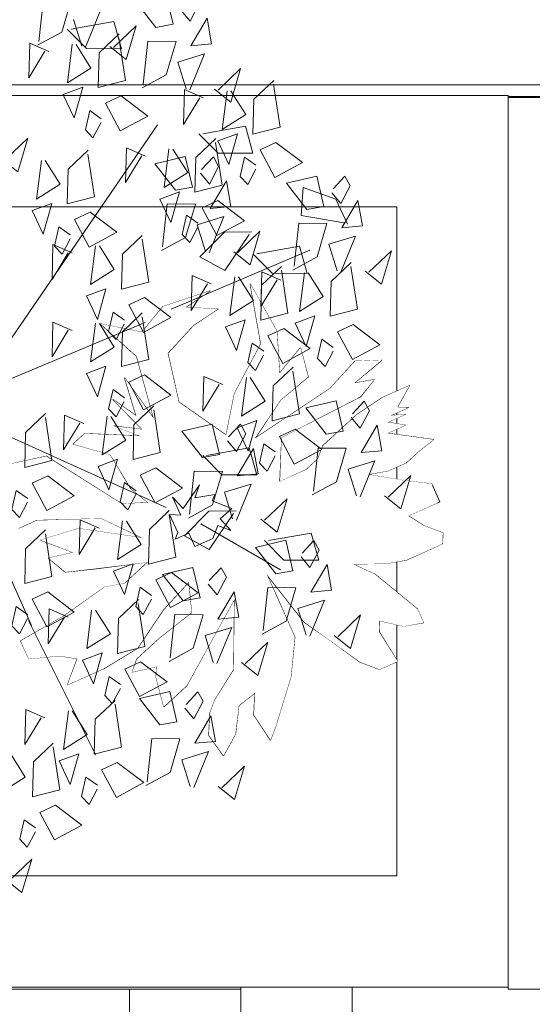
# Model space of a CAD drawing. Header units: centimetres. Extents: x -122 to 72759, y 3298 to 43172.
# Tile 56 of 243: x 36061 to 36084, y 10630 to 10674. Entities that reach past the tile are written whole.
import ezdxf

# ---------------------------------------------------------------- set-up
doc = ezdxf.new("R2010")
doc.units = ezdxf.units.CM
doc.header["$MEASUREMENT"] = 0
for name, color, linetype, lineweight in [('0-WIDOSK', 7, 'Continuous', 5), ('1-meble', 7, 'Continuous', 5), ('_ nowe meble', 7, 'Continuous', 5), ('wymiarowanie', 7, 'Continuous', 5), ('ZZZ_Xref', 7, 'Continuous', 5)]:
    doc.layers.add(name, color=color, linetype=linetype, lineweight=lineweight)

# ---------------------------------------------------------------- blocks, each defined once
blk = doc.blocks.new('G$CA1DC9C89')
at = {"layer": '1-meble', "lineweight": 5}
for p, q in [((1416.064, 57.957), (1416.273, 59.889)), ((1417.537, 59.877), (1417.093, 58.377)), ((1418.819, 59.316), (1418.16, 57.699)), ((1417.518, 58.514), (1419.431, 58.854)), ((1417.993, 57.748), (1417.623, 58.945)), ((1419.431, 58.854), (1419.774, 57.637)), ((1417.093, 58.377), (1416.014, 57.79)), ((1418.21, 57.644), (1417.344, 58.515)), ((1420.434, 58.657), (1419.423, 57.688)), ((1419.991, 57.157), (1420.434, 58.657)), ((1419.774, 57.637), (1418.21, 57.644)), ((1419.257, 57.737), (1419.991, 57.157))]:
    blk.add_line(p, q, dxfattribs=at)
for points in [[(1420.405, 59.772), (1421.767, 60.094), (1422.088, 58.73), (1421.324, 58.594)], [(1423.82, 57.855), (1423.617, 59.003), (1422.889, 57.768)]]:
    blk.add_lwpolyline(points, close=True, dxfattribs=at)
for points in [[(1422.452, 59.348), (1422.852, 58.867), (1423.265, 59.651), (1423.031, 60.083), (1422.501, 59.514)], [(1419.659, 58.127), (1419.954, 56.206), (1418.73, 55.892), (1418.773, 57.455), (1419.664, 58.301)], [(1416.517, 57.516), (1415.659, 57.887), (1415.617, 56.324), (1416.343, 57.521)], [(1420.75, 56.045), (1420.96, 57.977), (1422.224, 57.965), (1421.78, 56.465), (1420.701, 55.878)], [(1417.741, 57.831), (1418.407, 56.77), (1417.347, 56.103), (1417.567, 57.836)], [(1422.68, 55.837), (1422.31, 57.034), (1423.506, 57.405), (1422.846, 55.787)]]:
    blk.add_lwpolyline(points, dxfattribs=at)
at = {"layer": '_ nowe meble', "lineweight": 5, "ltscale": 0.5}
blk.add_lwpolyline([(162.24, 764.75), (77.148, 765.377), (77.148, 495.811), (65.135, 495.811), (65.135, 465.817), (53.148, 465.817), (53.158, 56.244), (4727.78, 55.452)], dxfattribs=at)
at = {"layer": 'wymiarowanie', "lineweight": 5, "ltscale": 0.5}
blk.add_lwpolyline([(2759.446, 55.452), (2759.446, 15.452), (1725.13, 15.452), (1725.13, 3.452), (1437.13, 3.54), (1437.13, -8.46), (957.13, -8.46), (957.13, 3.489), (1.148, 3.489), (1.148, 633.817), (13.148, 633.817), (13.148, 645.817), (25.148, 645.817), (25.135, 705.817), (37.13, 705.817), (36.768, 764.653), (77.148, 765.377), (77.148, 495.811), (65.135, 495.817), (65.135, 465.817), (53.135, 465.817), (53.148, 55.539)], close=True, dxfattribs=at)
at = {"lineweight": 5, "ltscale": 0.5}
blk.add_wipeout([(1377.13, 31.54), (1437.13, 31.54), (1437.13, -8.46), (1377.13, -8.46)], dxfattribs=at).dxf.layer = '_ nowe meble'
at = {"layer": '_ nowe meble', "lineweight": 5, "ltscale": 0.5}
for points in [[(1377.13, 31.54), (1377.13, -8.46), (1437.13, -8.46), (1437.13, 31.54)], [(1382.13, 26.54), (1382.13, -3.46), (1432.13, -3.46), (1432.13, 26.54)]]:
    blk.add_lwpolyline(points, close=True, dxfattribs=at)
at = {"lineweight": 5, "ltscale": 0.5}
blk.add_wipeout([(1365.13, 43.452), (1425.13, 43.452), (1425.13, 3.452), (1365.13, 3.452)], dxfattribs=at).dxf.layer = '_ nowe meble'
at = {"layer": '_ nowe meble', "lineweight": 5, "ltscale": 0.5}
for points in [[(1365.13, 43.452), (1365.13, 3.452), (1425.13, 3.452), (1425.13, 43.452)], [(1370.13, 38.452), (1370.13, 8.452), (1420.13, 8.452), (1420.13, 38.452)]]:
    blk.add_lwpolyline(points, close=True, dxfattribs=at)
at = {"lineweight": 5, "ltscale": 0.5}
blk.add_wipeout([(1377.13, 55.452), (1437.13, 55.452), (1437.13, 15.452), (1377.13, 15.452)], dxfattribs=at).dxf.layer = '_ nowe meble'
at = {"layer": '_ nowe meble', "lineweight": 5, "ltscale": 0.5}
for points in [[(1377.13, 55.452), (1377.13, 15.452), (1437.13, 15.452), (1437.13, 55.452)], [(1382.13, 50.452), (1382.13, 20.452), (1432.13, 20.452), (1432.13, 50.452)]]:
    blk.add_lwpolyline(points, close=True, dxfattribs=at)
at = {"lineweight": 5, "ltscale": 0.5}
blk.add_wipeout([(1425.13, 43.54), (1485.13, 43.54), (1485.13, 3.54), (1425.13, 3.54)], dxfattribs=at).dxf.layer = '_ nowe meble'
at = {"layer": '_ nowe meble', "lineweight": 5, "ltscale": 0.5}
for points in [[(1425.13, 43.54), (1425.13, 3.54), (1485.13, 3.54), (1485.13, 43.54)], [(1430.13, 38.54), (1430.13, 8.54), (1480.13, 8.54), (1480.13, 38.54)]]:
    blk.add_lwpolyline(points, close=True, dxfattribs=at)
at = {"lineweight": 5, "ltscale": 0.5}
blk.add_wipeout([(1377.13, 55.54), (1437.13, 55.54), (1437.13, 15.54), (1377.13, 15.54)], dxfattribs=at).dxf.layer = '_ nowe meble'
at = {"layer": '0-WIDOSK', "lineweight": 5}
blk.add_lwpolyline([(1413.294, 38.696), (1416.396, 39.357), (1419.777, 37.23), (1420.969, 37.278), (1420.202, 37.906), (1419.275, 39.433), (1417.61, 39.9), (1418.126, 40.374), (1420.6, 40.269), (1419.429, 40.715), (1420.712, 40.561), (1419.381, 41.907), (1420.44, 41.168), (1419.918, 42.876), (1421.228, 41.035), (1420.455, 43.845), (1418.831, 45.302), (1420.699, 44.925), (1421.641, 46.075), (1423.753, 46.778), (1422.631, 46.033), (1424.116, 45.97), (1422.993, 45.224), (1421.849, 43.984), (1422.35, 41.781), (1424.469, 40.302), (1424.846, 42.17), (1426.032, 44.401), (1425.552, 47.098), (1426.75, 44.965), (1426.868, 43.076), (1427.81, 44.226), (1428.151, 42.922), (1426.916, 41.884), (1425.752, 40.148), (1429.119, 42.385), (1430.263, 43.625), (1431.455, 43.674), (1430.221, 42.636), (1431.12, 42.796), (1430.493, 42.029), (1426.944, 40.197), (1426.859, 38.217), (1428.073, 38.76), (1428.589, 39.234), (1428.812, 39.82), (1430.36, 41.241), (1431.482, 41.987), (1432.696, 42.53), (1432.158, 41.561), (1432.653, 41.54), (1431.845, 41.178), (1432.542, 41.247), (1431.733, 40.885), (1432.521, 40.753), (1431.712, 40.39), (1433.782, 40.104), (1433.064, 39.539), (1432.548, 39.066), (1431.739, 38.703), (1430.84, 38.543), (1432.415, 38.278), (1433.698, 38.124), (1434.06, 37.315), (1433.858, 37.225), (1432.645, 36.682), (1433.321, 36.256), (1434.199, 35.921), (1434.178, 35.426), (1432.56, 34.702), (1431.661, 34.542), (1429.974, 34.514), (1429.005, 35.052), (1431.145, 34.068), (1433.062, 32.499), (1433.333, 31.892), (1432.434, 31.732), (1431.353, 31.977), (1431.332, 31.482), (1432.168, 30.157), (1431.36, 29.795), (1430.481, 30.13), (1429.039, 31.183), (1427.98, 31.922), (1426.286, 34.077), (1426.739, 33.066), (1427.554, 31.246), (1427.379, 29.468), (1426.688, 27.217), (1426.465, 26.632), (1425.72, 27.754), (1425.762, 28.744), (1425.044, 28.18), (1424.89, 26.897), (1424.353, 25.928), (1423.698, 26.849), (1423.74, 27.839), (1423.963, 28.424), (1424.814, 29.776), (1424.85, 32.948), (1423.776, 31.01), (1422.702, 29.073), (1421.67, 28.125), (1421.328, 29.429), (1421.35, 29.924), (1420.248, 29.673), (1420.471, 30.259), (1421.503, 31.206), (1422.94, 32.335), (1422.801, 33.729), (1421.657, 32.489), (1420.492, 30.753), (1418.965, 29.827), (1417.348, 29.102), (1417.794, 30.273), (1417.007, 30.406), (1415.613, 30.267), (1415.25, 31.076), (1417.182, 32.184), (1419.022, 33.494), (1419.922, 33.654), (1420.954, 34.601), (1418.66, 34.302), (1417.266, 34.163), (1416.499, 34.791), (1417.601, 35.042), (1416.137, 35.6), (1417.845, 36.122), (1420.703, 35.703), (1418.856, 36.575), (1415.977, 36.499), (1415.168, 36.137)], dxfattribs=at)
at = {"layer": '1-meble', "lineweight": 5}
for p, q in [((1423.42, 53.822), (1425.333, 54.161)), ((1425.333, 54.161), (1425.676, 52.945)), ((1424.112, 52.951), (1423.246, 53.823)), ((1425.676, 52.945), (1424.112, 52.951)), ((1427.837, 50.159), (1427.926, 51.419)), ((1427.926, 51.419), (1429.396, 50.884)), ((1429.396, 50.884), (1429.915, 49.771)), ((1429.752, 49.831), (1427.837, 50.159)), ((1423.298, 48.297), (1424.394, 49.413)), ((1424.394, 49.413), (1425.622, 49.426)), ((1425.5, 49.302), (1424.409, 47.694)), ((1425.85, 48.434), (1427.763, 48.774)), ((1427.763, 48.774), (1428.106, 47.557)), ((1424.409, 47.694), (1423.298, 48.297)), ((1426.542, 47.564), (1425.676, 48.435)), ((1428.106, 47.557), (1426.542, 47.564)), ((1415.78, 24.087), (1415.822, 25.651)), ((1416.986, 25.694), (1417.478, 24.637)), ((1418.885, 25.295), (1419.589, 25.623)), ((1419.589, 25.623), (1420.78, 24.722)), ((1419.546, 24.06), (1418.885, 25.295)), ((1421.953, 25.182), (1420.875, 24.595)), ((1425.295, 25.462), (1424.284, 24.493)), ((1424.851, 23.962), (1425.295, 25.462)), ((1415.456, 24.965), (1414.396, 24.298)), ((1418.182, 24.966), (1417.985, 24.102)), ((1418.693, 24.604), (1418.182, 24.966)), ((1417.004, 24.402), (1415.78, 24.087)), ((1418.322, 23.745), (1418.688, 24.431)), ((1420.78, 24.722), (1419.546, 24.06)), ((1424.117, 24.542), (1424.851, 23.962)), ((1417.985, 24.102), (1418.322, 23.745)), ((1416.108, 23.383), (1416.811, 23.712)), ((1416.811, 23.712), (1418.002, 22.81)), ((1415.404, 23.054), (1415.207, 22.19)), ((1415.916, 22.693), (1415.404, 23.054)), ((1416.769, 22.148), (1416.108, 23.383)), ((1418.002, 22.81), (1416.769, 22.148)), ((1415.207, 22.19), (1415.545, 21.833)), ((1415.545, 21.833), (1415.911, 22.519)), ((1415.748, 21.291), (1414.737, 20.322)), ((1415.304, 19.791), (1415.748, 21.291)), ((1414.57, 20.371), (1415.304, 19.791))]:
    blk.add_line(p, q, dxfattribs=at)
for points in [[(1423.944, 55.825), (1424.677, 55.246), (1425.121, 56.745), (1424.11, 55.776)], [(1426.602, 56.041), (1426.898, 54.121), (1425.674, 53.806), (1425.716, 55.37), (1426.607, 56.215)], [(1423.46, 55.431), (1422.602, 55.802), (1422.56, 54.238), (1423.287, 55.435)], [(1424.684, 55.745), (1425.35, 54.684), (1424.29, 54.017), (1424.511, 55.75)], [(1418.866, 54.497), (1418.355, 54.859), (1418.158, 53.995), (1418.496, 53.638), (1418.862, 54.323)], [(1414.397, 52.697), (1415.13, 52.117), (1415.574, 53.617), (1414.563, 52.648)], [(1423.999, 53.434), (1424.294, 51.514), (1423.07, 51.199), (1423.112, 52.763), (1424.003, 53.608)], [(1418.27, 52.913), (1418.566, 50.993), (1417.342, 50.678), (1417.384, 52.241), (1418.275, 53.087)], [(1420.856, 52.824), (1419.998, 53.195), (1419.956, 51.631), (1420.683, 52.828)], [(1422.08, 53.138), (1422.746, 52.077), (1421.687, 51.41), (1421.907, 53.143)], [(1416.352, 52.617), (1417.018, 51.556), (1415.958, 50.889), (1416.179, 52.622)], [(1423.32, 52.048), (1423.72, 51.567), (1424.133, 52.351), (1423.899, 52.783), (1423.369, 52.215)], [(1425.81, 52.412), (1425.298, 52.773), (1425.102, 51.909), (1425.439, 51.552), (1425.805, 52.238)], [(1429.221, 51.179), (1429.622, 50.698), (1430.035, 51.482), (1429.801, 51.914), (1429.271, 51.346)], [(1421.618, 48.746), (1421.828, 50.677), (1423.092, 50.666), (1422.648, 49.166), (1421.569, 48.579)], [(1423.206, 49.805), (1422.695, 50.166), (1422.498, 49.302), (1422.835, 48.945), (1423.201, 49.631)], [(1423.548, 48.537), (1423.178, 49.734), (1424.374, 50.105), (1423.714, 48.488)], [(1417.478, 49.283), (1416.967, 49.645), (1416.77, 48.781), (1417.107, 48.424), (1417.473, 49.11)], [(1427.52, 47.877), (1427.73, 49.808), (1428.993, 49.797), (1428.549, 48.297), (1427.471, 47.71)], [(1424.811, 48.526), (1425.545, 47.946), (1425.989, 49.446), (1424.978, 48.476)], [(1429.449, 47.668), (1429.08, 48.865), (1430.276, 49.236), (1429.616, 47.619)]]:
    blk.add_lwpolyline(points, dxfattribs=at)
for points in [[(1417.159, 55.586), (1417.652, 54.53), (1418.036, 55.91)], [(1420.953, 54.615), (1419.72, 53.953), (1419.059, 55.187), (1419.762, 55.516)], [(1424.103, 53.501), (1424.595, 52.444), (1424.98, 53.825)], [(1427.897, 52.529), (1426.663, 51.867), (1426.002, 53.102), (1426.705, 53.431)], [(1421.273, 52.473), (1422.635, 52.795), (1422.956, 51.431), (1422.192, 51.295)], [(1424.688, 50.556), (1424.485, 51.704), (1423.757, 50.469)], [(1427.175, 51.604), (1428.537, 51.926), (1428.858, 50.562), (1428.093, 50.426)], [(1421.499, 50.894), (1421.991, 49.838), (1422.376, 51.218)], [(1425.293, 49.922), (1424.059, 49.26), (1423.398, 50.495), (1424.102, 50.824)], [(1430.59, 49.687), (1430.386, 50.835), (1429.659, 49.6)], [(1415.771, 50.373), (1416.263, 49.316), (1416.648, 50.697)], [(1419.565, 49.401), (1418.331, 48.739), (1417.67, 49.974), (1418.374, 50.302)]]:
    blk.add_lwpolyline(points, close=True, dxfattribs=at)
at = {"layer": '_ nowe meble', "lineweight": 5, "ltscale": 0.5}
for points in [[(1377.13, 55.54), (1377.13, 15.54), (1437.13, 15.54), (1437.13, 55.54)], [(1382.13, 50.54), (1382.13, 20.54), (1432.13, 20.54), (1432.13, 50.54)]]:
    blk.add_lwpolyline(points, close=True, dxfattribs=at)
at = {"lineweight": 5}
blk.add_wipeout([(1420.492, 30.753), (1421.657, 32.489), (1422.801, 33.729), (1422.94, 32.335), (1421.503, 31.206), (1420.471, 30.259), (1420.248, 29.673), (1421.35, 29.924), (1421.328, 29.429), (1421.67, 28.125), (1422.702, 29.073), (1424.85, 32.948), (1424.814, 29.776), (1423.963, 28.424), (1423.747, 27.858), (1423.698, 26.849), (1424.353, 25.928), (1424.89, 26.897), (1425.044, 28.18), (1425.762, 28.744), (1425.72, 27.754), (1426.465, 26.632), (1426.688, 27.217), (1427.379, 29.468), (1427.554, 31.246), (1426.286, 34.077), (1427.98, 31.922), (1430.481, 30.13), (1431.36, 29.795), (1432.168, 30.157), (1431.332, 31.482), (1431.353, 31.977), (1432.434, 31.732), (1433.333, 31.892), (1433.062, 32.499), (1431.145, 34.068), (1429.005, 35.052), (1429.974, 34.514), (1431.661, 34.542), (1432.56, 34.702), (1434.178, 35.426), (1434.199, 35.921), (1433.321, 36.256), (1432.645, 36.682), (1433.959, 37.27), (1433.698, 38.124), (1432.415, 38.278), (1430.84, 38.543), (1431.739, 38.703), (1432.548, 39.066), (1432.548, 39.066), (1433.064, 39.539), (1433.782, 40.104), (1431.712, 40.39), (1432.521, 40.753), (1431.733, 40.885), (1432.542, 41.247), (1431.845, 41.178), (1432.653, 41.54), (1432.158, 41.561), (1432.696, 42.53), (1431.482, 41.987), (1430.36, 41.241), (1428.812, 39.82), (1428.589, 39.234), (1428.073, 38.76), (1426.859, 38.217), (1426.944, 40.197), (1430.493, 42.029), (1431.12, 42.796), (1430.221, 42.636), (1431.455, 43.674), (1430.263, 43.625), (1429.119, 42.385), (1425.752, 40.148), (1426.916, 41.884), (1428.151, 42.922), (1427.81, 44.226), (1426.868, 43.076), (1426.75, 44.965), (1425.552, 47.098), (1426.032, 44.401), (1424.846, 42.17), (1424.469, 40.302), (1422.35, 41.781), (1421.849, 43.984), (1422.993, 45.224), (1424.116, 45.97), (1422.631, 46.033), (1423.753, 46.778), (1421.641, 46.075), (1420.699, 44.925), (1418.831, 45.302), (1420.455, 43.845), (1421.228, 41.035), (1419.918, 42.876), (1420.44, 41.168), (1419.381, 41.907), (1420.712, 40.561), (1419.429, 40.715), (1420.6, 40.269), (1418.126, 40.374), (1417.61, 39.9), (1419.275, 39.433), (1420.202, 37.906), (1420.969, 37.278), (1419.777, 37.23), (1416.396, 39.357), (1413.294, 38.696), (1414.465, 38.249), (1413.029, 37.12), (1414.514, 37.057), (1414.136, 35.189), (1415.168, 36.137), (1415.977, 36.499), (1418.856, 36.575), (1420.703, 35.703), (1417.845, 36.122), (1416.137, 35.6), (1417.601, 35.042), (1416.499, 34.791), (1417.266, 34.163), (1420.954, 34.601), (1419.922, 33.654), (1419.022, 33.494), (1417.182, 32.184), (1415.25, 31.076), (1415.613, 30.267), (1417.007, 30.406), (1417.794, 30.273), (1417.348, 29.102), (1418.965, 29.827)], dxfattribs=at).dxf.layer = '0-WIDOSK'
at = {"lineweight": 5, "ltscale": 0.5}
blk.add_wipeout([(1437.13, 55.452), (1497.13, 55.452), (1497.13, 15.452), (1437.13, 15.452)], dxfattribs=at).dxf.layer = '_ nowe meble'
at = {"layer": '0-WIDOSK', "lineweight": 5}
for p, q in [((1422.544, 37.013), (1423.283, 38.072)), ((1423.283, 38.072), (1423.06, 37.486)), ((1423.06, 37.486), (1423.959, 37.647)), ((1423.959, 37.647), (1423.848, 37.354)), ((1422.432, 36.72), (1422.07, 37.529)), ((1422.07, 37.529), (1422.544, 37.013)), ((1423.848, 37.354), (1424.726, 37.019)), ((1422.3, 35.932), (1421.937, 36.741)), ((1421.937, 36.741), (1422.432, 36.72)), ((1424.726, 37.019), (1424.21, 36.545)), ((1424.098, 36.252), (1423.875, 35.667)), ((1424.684, 36.029), (1424.098, 36.252)), ((1424.21, 36.545), (1424.684, 36.029)), ((1422.188, 35.639), (1422.3, 35.932)), ((1422.795, 35.911), (1422.188, 35.639)), ((1423.066, 35.305), (1422.795, 35.911)), ((1423.875, 35.667), (1423.066, 35.305))]:
    blk.add_line(p, q, dxfattribs=at)
at = {"layer": '1-meble', "lineweight": 5}
for p, q in [((1424.285, 38.526), (1423.42, 39.398)), ((1423.594, 39.397), (1425.507, 39.736)), ((1425.507, 39.736), (1425.849, 38.52)), ((1425.849, 38.52), (1424.285, 38.526)), ((1422.604, 35.783), (1423.7, 36.9)), ((1423.7, 36.9), (1424.928, 36.912)), ((1424.806, 36.788), (1423.715, 35.181)), ((1423.715, 35.181), (1422.604, 35.783)), ((1426.371, 35.573), (1428.284, 35.913)), ((1428.284, 35.913), (1428.627, 34.697)), ((1427.063, 34.703), (1426.197, 35.574)), ((1428.627, 34.697), (1427.063, 34.703)), ((1421.62, 34.051), (1422.983, 34.372)), ((1422.539, 32.872), (1421.62, 34.051)), ((1422.983, 34.372), (1423.303, 33.009)), ((1424.246, 34.361), (1423.716, 33.793)), ((1424.481, 33.929), (1424.246, 34.361)), ((1423.667, 33.626), (1424.068, 33.145)), ((1424.068, 33.145), (1424.481, 33.929)), ((1424.832, 33.281), (1424.105, 32.047)), ((1425.035, 32.134), (1424.832, 33.281)), ((1419.641, 32.081), (1420.532, 32.927)), ((1420.527, 32.753), (1420.822, 30.832)), ((1423.303, 33.009), (1422.539, 32.872)), ((1416.527, 32.513), (1416.484, 30.949)), ((1417.385, 32.142), (1416.527, 32.513)), ((1418.215, 30.729), (1418.435, 32.462)), ((1418.609, 32.457), (1419.275, 31.396)), ((1421.965, 30.323), (1422.175, 32.255)), ((1422.175, 32.255), (1423.439, 32.244)), ((1423.439, 32.244), (1422.995, 30.744)), ((1416.484, 30.949), (1417.211, 32.147)), ((1419.598, 30.518), (1419.641, 32.081)), ((1424.105, 32.047), (1425.035, 32.134)), ((1419.275, 31.396), (1418.215, 30.729)), ((1423.525, 31.312), (1424.721, 31.683)), ((1424.721, 31.683), (1424.061, 30.066)), ((1423.895, 30.115), (1423.525, 31.312)), ((1426.336, 31.024), (1425.325, 30.054)), ((1425.892, 29.524), (1426.336, 31.024)), ((1418.904, 30.536), (1418.027, 30.212)), ((1418.52, 29.156), (1418.904, 30.536)), ((1420.822, 30.832), (1419.598, 30.518)), ((1422.995, 30.744), (1421.916, 30.157)), ((1418.027, 30.212), (1418.52, 29.156)), ((1419.927, 29.813), (1420.63, 30.142)), ((1420.63, 30.142), (1421.821, 29.241)), ((1425.159, 30.103), (1425.892, 29.524)), ((1420.588, 28.579), (1419.927, 29.813)), ((1419.223, 29.485), (1419.026, 28.621)), ((1419.734, 29.123), (1419.223, 29.485)), ((1421.821, 29.241), (1420.588, 28.579)), ((1419.364, 28.264), (1419.73, 28.949)), ((1420.579, 28.489), (1421.941, 28.811)), ((1421.941, 28.811), (1422.262, 27.447)), ((1423.205, 28.799), (1422.675, 28.231)), ((1423.439, 28.368), (1423.205, 28.799)), ((1418.599, 27.563), (1419.49, 28.408)), ((1419.026, 28.621), (1419.364, 28.264)), ((1421.497, 27.311), (1420.579, 28.489)), ((1423.026, 27.584), (1423.439, 28.368)), ((1415.485, 27.994), (1415.443, 26.431)), ((1416.343, 27.623), (1415.485, 27.994)), ((1417.173, 26.21), (1417.394, 27.943)), ((1417.567, 27.938), (1418.233, 26.877)), ((1419.485, 28.234), (1419.781, 26.314)), ((1422.625, 28.065), (1423.026, 27.584)), ((1415.443, 26.431), (1416.17, 27.628)), ((1418.557, 25.999), (1418.599, 27.563)), ((1422.262, 27.447), (1421.497, 27.311)), ((1423.79, 27.72), (1423.063, 26.485)), ((1423.994, 26.572), (1423.79, 27.72)), ((1415.822, 25.651), (1416.713, 26.496)), ((1418.233, 26.877), (1417.173, 26.21)), ((1420.924, 24.762), (1421.133, 26.694)), ((1421.133, 26.694), (1422.397, 26.682)), ((1422.397, 26.682), (1421.953, 25.182)), ((1423.063, 26.485), (1423.994, 26.572)), ((1416.708, 26.322), (1417.004, 24.402)), ((1419.781, 26.314), (1418.557, 25.999)), ((1422.484, 25.75), (1423.679, 26.122)), ((1423.679, 26.122), (1423.02, 24.504)), ((1414.79, 26.026), (1415.456, 24.965)), ((1417.863, 26.018), (1416.986, 25.694)), ((1417.478, 24.637), (1417.863, 26.018)), ((1422.853, 24.554), (1422.484, 25.75))]:
    blk.add_line(p, q, dxfattribs=at)
for points in [[(1413.106, 42.147), (1421.396, 54.22)], [(1420.7, 49.089), (1420.996, 47.169), (1419.772, 46.854), (1419.814, 48.418), (1420.705, 49.263)], [(1417.558, 48.479), (1416.7, 48.85), (1416.658, 47.286), (1417.385, 48.484)], [(1418.782, 48.794), (1419.448, 47.732), (1418.388, 47.066), (1418.609, 48.798)], [(1422.011, 45.955), (1428.228, 48.596)], [(1430.713, 47.657), (1431.447, 47.077), (1431.891, 48.577), (1430.88, 47.607)], [(1426.949, 47.699), (1427.245, 45.779), (1426.021, 45.464), (1426.063, 47.028), (1426.954, 47.873)], [(1430.074, 47.873), (1430.369, 45.953), (1429.145, 45.638), (1429.187, 47.201), (1430.079, 48.047)], [(1423.807, 47.089), (1422.949, 47.459), (1422.907, 45.896), (1423.634, 47.093)], [(1425.031, 47.403), (1425.697, 46.342), (1424.637, 45.675), (1424.858, 47.408)], [(1426.932, 47.262), (1426.074, 47.633), (1426.031, 46.07), (1426.758, 47.267)], [(1428.156, 47.577), (1428.822, 46.516), (1427.762, 45.849), (1427.982, 47.582)], [(1419.908, 45.46), (1419.397, 45.821), (1419.2, 44.957), (1419.537, 44.601), (1419.903, 45.286)], [(1420.7, 45.614), (1420.996, 43.693), (1419.772, 43.379), (1419.814, 44.942), (1420.705, 45.787)], [(1420.831, 45.354), (1411.787, 41.581), (1421.773, 37.054)], [(1417.558, 45.003), (1416.7, 45.374), (1416.658, 43.81), (1417.385, 45.008)], [(1418.782, 45.318), (1419.448, 44.257), (1418.388, 43.59), (1418.609, 45.322)], [(1429.281, 44.243), (1428.77, 44.605), (1428.573, 43.741), (1428.911, 43.384), (1429.277, 44.07)], [(1426.157, 44.07), (1425.646, 44.431), (1425.449, 43.567), (1425.786, 43.21), (1426.152, 43.896)], [(1427.47, 43.18), (1427.766, 41.26), (1426.542, 40.945), (1426.584, 42.509), (1427.475, 43.354)], [(1424.328, 42.57), (1423.47, 42.941), (1423.428, 41.377), (1424.155, 42.575)], [(1425.552, 42.885), (1426.218, 41.823), (1425.158, 41.157), (1425.379, 42.889)], [(1419.908, 41.984), (1419.397, 42.345), (1419.2, 41.482), (1419.537, 41.125), (1419.903, 41.81)], [(1421.221, 41.443), (1421.517, 39.522), (1420.293, 39.207), (1420.335, 40.771), (1421.226, 41.616)], [(1430.089, 41.099), (1430.49, 40.618), (1430.903, 41.402), (1430.669, 41.834), (1430.139, 41.266)], [(1416.361, 41.095), (1416.656, 39.175), (1415.432, 38.86), (1415.475, 40.423), (1416.366, 41.269)], [(1418.079, 40.832), (1417.221, 41.203), (1417.179, 39.639), (1417.906, 40.837)], [(1419.303, 41.147), (1419.969, 40.085), (1418.909, 39.419), (1419.13, 41.151)], [(1411.787, 40.638), (1415.744, 31.772)], [(1424.535, 40.057), (1424.935, 39.575), (1425.348, 40.359), (1425.114, 40.791), (1424.584, 40.223)], [(1426.678, 39.551), (1426.166, 39.912), (1425.969, 39.048), (1426.307, 38.692), (1426.673, 39.377)], [(1428.388, 37.797), (1428.597, 39.728), (1429.861, 39.717), (1429.417, 38.217), (1428.339, 37.63)], [(1430.317, 37.588), (1429.947, 38.785), (1431.143, 39.156), (1430.484, 37.539)], [(1422.833, 36.754), (1423.043, 38.686), (1424.307, 38.674), (1423.863, 37.174), (1422.784, 36.587)], [(1431.581, 37.577), (1432.315, 36.997), (1432.759, 38.497), (1431.748, 37.527)], [(1420.429, 37.813), (1419.918, 38.174), (1419.721, 37.31), (1420.058, 36.954), (1420.424, 37.639)], [(1424.763, 36.545), (1424.393, 37.742), (1425.589, 38.113), (1424.929, 36.496)], [(1415.568, 37.465), (1415.057, 37.827), (1414.86, 36.963), (1415.198, 36.606), (1415.564, 37.292)], [(1426.027, 36.534), (1426.76, 35.954), (1427.204, 37.454), (1426.193, 36.485)], [(1421.916, 36.75), (1422.211, 34.83), (1420.987, 34.515), (1421.029, 36.079), (1421.92, 36.924)], [(1418.773, 36.139), (1417.915, 36.51), (1417.873, 34.947), (1418.6, 36.144)], [(1419.997, 36.454), (1420.663, 35.393), (1419.604, 34.726), (1419.824, 36.459)], [(1423.33, 36.334), (1426.91, 34.259)], [(1416.361, 35.881), (1416.656, 33.961), (1415.432, 33.646), (1415.475, 35.21), (1416.366, 36.055)], [(1427.833, 34.843), (1428.233, 34.362), (1428.646, 35.146), (1428.412, 35.577), (1427.882, 35.009)], [(1421.123, 33.12), (1420.612, 33.482), (1420.415, 32.618), (1420.753, 32.261), (1421.118, 32.947)], [(1426.131, 31.54), (1426.341, 33.472), (1427.605, 33.46), (1427.161, 31.96), (1426.082, 31.373)], [(1428.061, 31.332), (1427.691, 32.528), (1428.887, 32.9), (1428.227, 31.282)], [(1415.568, 32.251), (1415.057, 32.613), (1414.86, 31.749), (1415.198, 31.392), (1415.564, 32.078)], [(1429.325, 31.32), (1430.058, 30.74), (1430.502, 32.24), (1429.491, 31.271)], [(1415.605, 31.996), (1418.619, 25.959)]]:
    blk.add_lwpolyline(points, dxfattribs=at)
for points in [[(1418.201, 46.549), (1418.693, 45.493), (1419.078, 46.873)], [(1421.995, 45.577), (1420.761, 44.915), (1420.1, 46.15), (1420.804, 46.479)], [(1427.574, 45.333), (1428.067, 44.276), (1428.451, 45.657)], [(1424.45, 45.159), (1424.942, 44.102), (1425.327, 45.483)], [(1428.244, 44.187), (1427.01, 43.525), (1426.349, 44.76), (1427.053, 45.088)], [(1431.368, 44.361), (1430.135, 43.699), (1429.474, 44.934), (1430.177, 45.262)], [(1418.201, 43.073), (1418.693, 42.017), (1419.078, 43.397)], [(1421.995, 42.101), (1420.761, 41.439), (1420.1, 42.674), (1420.804, 43.003)], [(1428.043, 41.524), (1429.405, 41.846), (1429.726, 40.482), (1428.961, 40.346)], [(1422.488, 40.481), (1423.85, 40.803), (1424.171, 39.439), (1423.407, 39.303)], [(1424.971, 40.64), (1425.463, 39.584), (1425.848, 40.964)], [(1431.458, 39.607), (1431.254, 40.755), (1430.527, 39.52)], [(1428.764, 39.668), (1427.531, 39.006), (1426.87, 40.241), (1427.573, 40.57)], [(1425.903, 38.564), (1425.7, 39.712), (1424.972, 38.477)], [(1418.722, 38.902), (1419.214, 37.846), (1419.599, 39.226)], [(1417.655, 37.583), (1416.422, 36.921), (1415.761, 38.156), (1416.464, 38.484)], [(1422.516, 37.93), (1421.282, 37.268), (1420.621, 38.503), (1421.324, 38.832)], [(1425.786, 35.267), (1427.148, 35.589), (1427.469, 34.225), (1426.705, 34.089)], [(1419.416, 34.21), (1419.908, 33.153), (1420.293, 34.534)], [(1429.201, 33.35), (1428.998, 34.498), (1428.27, 33.263)], [(1423.21, 33.238), (1421.977, 32.576), (1421.315, 33.811), (1422.019, 34.139)], [(1417.655, 32.369), (1416.422, 31.707), (1415.761, 32.942), (1416.464, 33.27)]]:
    blk.add_lwpolyline(points, close=True, dxfattribs=at)
at = {"layer": '_ nowe meble', "lineweight": 5, "ltscale": 0.5}
blk.add_lwpolyline([(1437.13, 55.452), (1437.13, 15.452), (1497.13, 15.452), (1497.13, 55.452)], close=True, dxfattribs=at)

msp = doc.modelspace()

# ---------------------------------------------------------------- block references
at = {"layer": 'ZZZ_Xref'}
msp.add_blockref('G$CA1DC9C89', (34646.15529, 10615.38849), dxfattribs=at)

doc.saveas('drawing.dxf')
